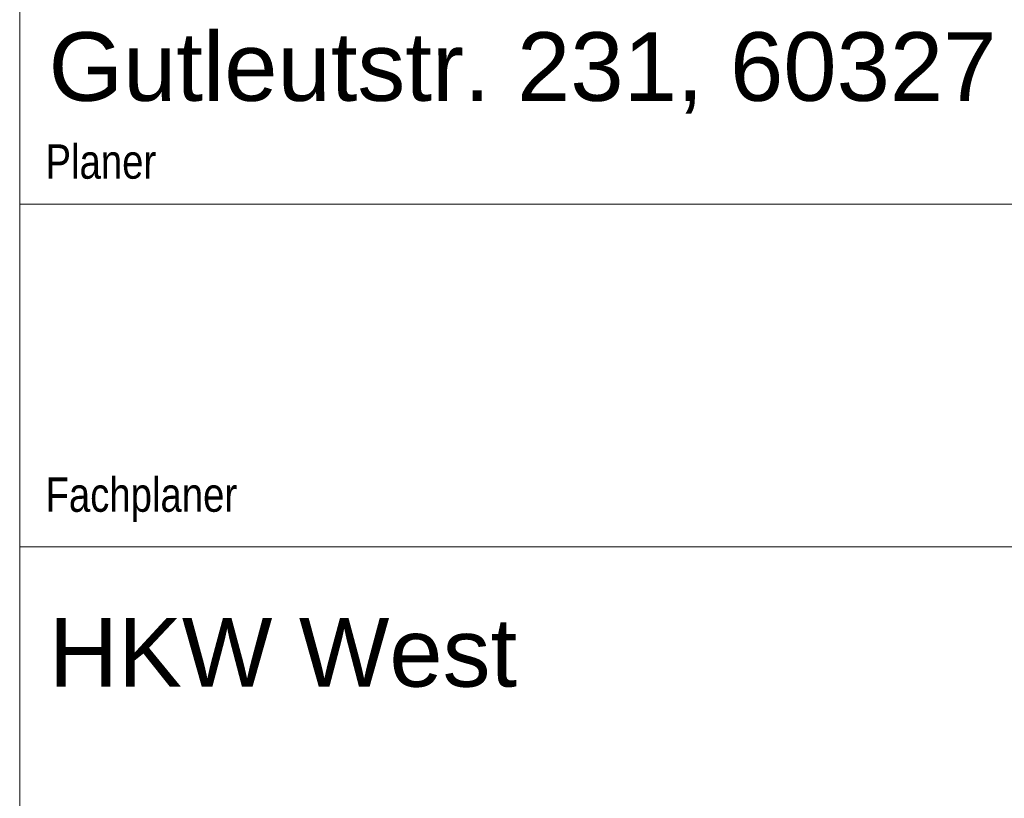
# Paper-space layout 'A3_1_100' of a CAD drawing. Extents: x -5 to 415, y -5 to 292.
# Tile 2 of 26: x 320 to 349, y 39 to 61. Entities that reach past the tile are written whole.
import ezdxf
from ezdxf.enums import TextEntityAlignment as Align

# ---------------------------------------------------------------- set-up
doc = ezdxf.new("R2010")
doc.units = 0
doc.layers.get('0').update_dxf_attribs({"lineweight": 0})
doc.layers.add('B_TXT_PLK_BLR', color=7, linetype='Continuous', lineweight=0)
doc.styles.add('Arial', font='arial.ttf')
doc.styles.get("Standard").update_dxf_attribs({"font": 'dim.shx', "width": 0.8})

# ---------------------------------------------------------------- blocks, each defined once
blk = doc.blocks.new('MN PLANSTEMPEL')
for p, q in [((0, 84), (-135, 84)), ((0, 69), (-135, 69))]:
    blk.add_line(p, q)
blk.add_lwpolyline([(0, 54), (0, 123), (-135, 123), (-135, 54)], close=True)
at = {"char_height": 1.5, "width": 22.5, "attachment_point": 7}
for s, insert in [('{\\fArial|b0|i0|c0|p34;Planer}', (-133.872, 85.087)), ('{\\fArial|b0|i0|c0|p34;Fachplaner}', (-133.872, 70.087))]:
    blk.add_mtext(s, dxfattribs=dict(at, insert=insert))
at = {"layer": 'B_TXT_PLK_BLR', "linetype": 'Continuous', "lineweight": 0, "style": 'Arial'}
for tag, p in [('PLANER1_001', (-133.823, 93.325)), ('PLANER2_001', (-133.735, 88.513)), ('PROJEKT1', (-133.723, 62.89)), ('BAUWERK1_001', (-134.298, 48.841)), ('PLANEBENE1_001', (-88.875, 48.84)), ('PHASE', (-43.62, 48.863)), ('PLANEBENE2_001', (-88.875, 44.023)), ('FACHPLANER', (-133.665, 32.93)), ('ZEICHNUNG', (-88.734, 32.986)), ('PLANART', (-43.558, 32.941)), ('GEZEICHNET', (-88.83, 21.898))]:
    blk.add_attdef(tag, p, '', height=3, dxfattribs=at)
for tag, p in [('FACHPLANER1', (-133.512, 82.1)), ('FACHPLANER2', (-133.512, 77.289)), ('PROJEKT2', (-133.512, 61.57)), ('BAUWERK2', (-134.074, 47.063))]:
    blk.add_attdef(tag, text='', height=3, dxfattribs=at).set_placement(p, align=Align.TOP_LEFT)
for tag, p in [('FORMAT', (-124.241, 23.609)), ('MASSTAB', (-101.09, 23.495)), ('DATUM', (-22.186, 23.493)), ('ZÄHLUNG', (-11.189, 15.005)), ('STANDORT', (-123.724, 14.696)), ('GESAMTANLAGE', (-101.179, 14.696)), ('BAUWERK', (-78.591, 14.696)), ('PLANEBENE', (-56.189, 14.696)), ('FELDRASTER', (-33.689, 14.696)), ('LPHASE', (-123.724, 5.696)), ('FACHPLANER', (-101.179, 5.696)), ('ZEICHNUNG', (-78.591, 5.696)), ('PLANART', (-56.189, 5.696)), ('STATUS', (-33.689, 5.696)), ('INDEX', (-11.189, 5.696))]:
    blk.add_attdef(tag, text='', height=3, dxfattribs=at).set_placement(p, align=Align.MIDDLE)

psp = doc.layouts.new('A3_1_100')

# ---------------------------------------------------------------- block references
at = {"layer": 'B_TXT_PLK_BLR', "linetype": 'Continuous', "lineweight": 0}
ref = psp.add_blockref('MN PLANSTEMPEL', (409.846, 0.056), dxfattribs=dict(at, xscale=0.6666665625, yscale=0.6666665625, zscale=0.6666665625))
ref.add_attrib('PLANER2_001', 'Gutleutstr. 231, 60327 Frankfurt am Main', (320.689, 59.065), dxfattribs={"linetype": 'Continuous', "lineweight": 0, "height": 2, "style": 'Arial'})
ref.add_attrib('PROJEKT1', 'HKW West', (320.697, 41.983), dxfattribs={"linetype": 'Continuous', "lineweight": 0, "height": 2, "style": 'Arial'})

doc.saveas('drawing.dxf')
